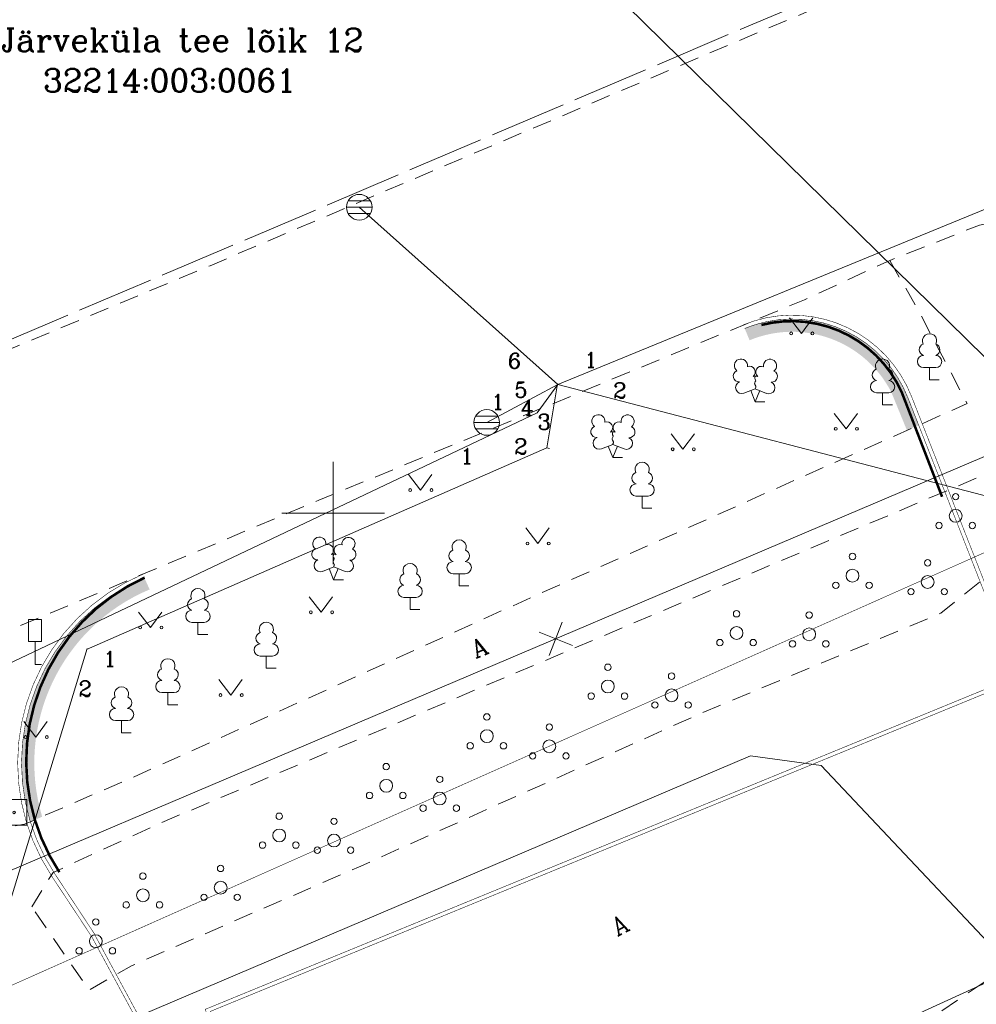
# Model space of a CAD drawing. Header units: metres. Extents: x 685671 to 686635, y 6588408 to 6589199.
# Tile 13 of 34: x 685838 to 685875, y 6588781 to 6588819. Entities that reach past the tile are written whole.
import ezdxf
from ezdxf.enums import TextEntityAlignment as Align

# ---------------------------------------------------------------- set-up
doc = ezdxf.new("R2010")
doc.units = ezdxf.units.M
for name, pattern in [('DASHED2', [0.375, 0.25, -0.125]), ('Kohtla-Järve PPA ühishoone G20$0$ASFBET', [2.5, 1.5, -1]), ('Kohtla-Järve PPA ühishoone G20$0$KATASTRIPIIR', [7, 4, -1, 1, -1]), ('Kohtla-Järve PPA ühishoone G20$0$TOOPIIR', [7, 6, -1])]:
    doc.linetypes.add(name, pattern=pattern)
for name, color, linetype in [('CON_haljasala', 81, 'Continuous'), ('CON_hoone', 7, 'Continuous'), ('CON_sõidutee_äärekivi_8cm', 1, 'Continuous')]:
    doc.layers.add(name, color=color, linetype=linetype)
for name, color, linetype, lineweight in [('Kohtla-Järve PPA ühishoone G20$0$ALUSVORK', 250, 'Continuous', 13), ('Kohtla-Järve PPA ühishoone G20$0$HALJASTUS', 250, 'Continuous', 13), ('Kohtla-Järve PPA ühishoone G20$0$LIIKLUS', 250, 'Continuous', 13), ('Kohtla-Järve PPA ühishoone G20$0$MPKAABEL', 250, 'Continuous', 13), ('Kohtla-Järve PPA ühishoone G20$0$PIIR', 224, 'Continuous', 13), ('Kohtla-Järve PPA ühishoone G20$0$PUU', 250, 'Continuous', 13), ('Kohtla-Järve PPA ühishoone G20$0$SITRASS', 250, 'Continuous', 13), ('Kohtla-Järve PPA ühishoone G20$0$SKKAEV', 250, 'Continuous', 13), ('Kohtla-Järve PPA ühishoone G20$0$SKTRASS', 250, 'Continuous', 13), ('Kohtla-Järve PPA ühishoone G20$0$TEE', 250, 'Continuous', 13), ('Kohtla-Järve PPA ühishoone G20$0$TORUNR', 250, 'Continuous', 13), ('Kohtla-Järve PPA ühishoone G20$0$TTRASS', 250, 'Continuous', 13), ('Kohtla-Järve PPA ühishoone G20$0$VORK', 250, 'Continuous', 13)]:
    doc.layers.add(name, color=color, linetype=linetype, lineweight=lineweight)
doc.layers.add('Kohtla-Järve PPA ühishoone G20$0$MOOTPIIR', color=250, linetype='Continuous', lineweight=13, plot=False)
doc.styles.add('Kohtla-Järve PPA ühishoone G20$0$romanc', font='romanc.shx')
doc.styles.add('Kohtla-Järve PPA ühishoone G20$0$romans', font='romans.shx')
doc.linetypes.add('Kohtla-Järve PPA ühishoone G20$0$-2T-', pattern='A,10,-1.5,["2T",Kohtla-Järve PPA ühishoone G20$0$romans,S=1.4,R=0,X=-1.4,Y=-0.7],-1.5,10,-3', length=26)
doc.linetypes.add('Kohtla-Järve PPA ühishoone G20$0$-SK-', pattern='A,10,-1.5,["SK",Kohtla-Järve PPA ühishoone G20$0$romans,S=1.4,R=0,X=-1.4,Y=-0.7],-1.5,10,-3', length=26)
doc.linetypes.add('Kohtla-Järve PPA ühishoone G20$0$MP_KBL', pattern='A,8,-2,[138,mkm.shx,S=1,R=0,X=0,Y=0],6,[138,mkm.shx,S=1,R=180,X=0,Y=0],-2', length=18)
doc.linetypes.add('Kohtla-Järve PPA ühishoone G20$0$SI_KBL', pattern='A,8,-2,4,[132,mkm.shx,S=0.5,R=0,X=0,Y=0],4,-2', length=20)

# ---------------------------------------------------------------- blocks, each defined once
blk = doc.blocks.new('Kohtla-Järve PPA ühishoone G20$0$LEHTP2')
at = {"layer": 'Kohtla-Järve PPA ühishoone G20$0$PUU', "linetype": 'Continuous'}
for p, q in [((-0.88, 0.67), (0.01, 1.02)), ((0, 0), (-0.35, 0.88)), ((0, 0), (0.36, 0.88)), ((0.01, 1.02), (0.89, 0.66)), ((0.76, 0), (0, 0))]:
    blk.add_line(p, q, dxfattribs=at)
at = {"layer": 'Kohtla-Järve PPA ühishoone G20$0$PUU', "linetype": 'Continuous', "flags": 128}
blk.add_lwpolyline([(0.01, 2.01), (-0.03, 1.86), (-0.03, 1.82), (-0.01, 1.76), (0.03, 1.69), (0.04, 1.65), (0.01, 1.58), (-0.04, 1.48), (-0.05, 1.43), (-0.04, 1.4), (-0.02, 1.34), (0.05, 1.22), (0.06, 1.18), (0.05, 1.14), (0.02, 1.07), (0.01, 1.02)], dxfattribs=at)
at = {"layer": 'Kohtla-Järve PPA ühishoone G20$0$PUU', "linetype": 'Continuous'}
for centre, radius, start, end in [((-1.114, 2.828), 0.512, 111.50269, 232.51731), ((-1.114, 2.828), 0.512, 350.48556, 111.50017), ((1.158, 2.811), 0.512, 67.6168, 188.63142), ((1.158, 2.811), 0.512, 306.59966, 67.61428), ((-1.262, 2.005), 0.448, 111.43041, 274.49868), ((-0.445, 2.327), 0.448, 308.50412, 111.57247), ((0.481, 2.318), 0.45, 67.7016, 230.51262), ((1.293, 1.986), 0.448, 264.6183, 67.68657), ((-1.053, 1.117), 0.475, 111.50143, 291.50036), ((0.008, 1.535), 0.475, 66.76552, 111.50149), ((1.07, 1.101), 0.475, 247.61661, 67.61554)]:
    blk.add_arc(centre, radius, start, end, dxfattribs=at)
blk = doc.blocks.new('Kohtla-Järve PPA ühishoone G20$0$LEHTP1')
at = {"layer": 'Kohtla-Järve PPA ühishoone G20$0$PUU', "linetype": 'Continuous'}
for p, q in [((0.48, 0.95), (-0.48, 0.95)), ((0, 0), (0, 0.95)), ((0.76, 0), (0, 0))]:
    blk.add_line(p, q, dxfattribs=at)
for centre, radius, start, end in [((0, 3.04), 0.554, 332.5799, 207.4201), ((-0.34, 2.345), 0.465, 109.02174, 253.14154), ((0.34, 2.345), 0.465, 286.85082, 70.98591), ((-0.475, 1.425), 0.475, 90.0016, 269.3953), ((0.475, 1.425), 0.475, 270.6047, 89.9984)]:
    blk.add_arc(centre, radius, start, end, dxfattribs=at)
blk = doc.blocks.new('Kohtla-Järve PPA ühishoone G20$0$VKORIS')
at = {"color": 0, "linetype": 'Continuous'}
for p, q in [((0, 4), (0, -4)), ((-4, 0), (4, 0))]:
    blk.add_line(p, q, dxfattribs=at)
blk = doc.blocks.new('Kohtla-Järve PPA ühishoone G20$0$LIIKLM')
at = {"color": 0, "linetype": 'Continuous', "flags": 128}
for points in [[(-0.5, 3.5), (-0.5, 1.8)], [(0.5, 3.5), (-0.5, 3.5)], [(0.5, 3.5), (0.5, 1.8)], [(0.5, 1.8), (-0.5, 1.8)], [(0, 1.8), (0, 0)], [(0.5, 0), (0, 0)]]:
    blk.add_lwpolyline(points, dxfattribs=at)
blk = doc.blocks.new('Kohtla-Järve PPA ühishoone G20$0$KOHPP')
at = {"color": 0, "linetype": 'Continuous', "flags": 128}
blk.add_lwpolyline([(1, 1), (-1, 1), (-1, -1), (1, -1)], close=True, dxfattribs=at)
at = {"color": 0, "linetype": 'Continuous'}
blk.add_circle((0, 0), 0.1, dxfattribs=at)
blk = doc.blocks.new('Kohtla-Järve PPA ühishoone G20$0$PQQSAS')
at = {"color": 0, "linetype": 'Continuous'}
for centre, radius in [((0, 1.5), 0.25), ((0, 0), 0.5), ((-1.3, -0.75), 0.25), ((1.3, -0.75), 0.25)]:
    blk.add_circle(centre, radius, dxfattribs=at)
blk = doc.blocks.new('Kohtla-Järve PPA ühishoone G20$0$MURU')
at = {"color": 0, "linetype": 'Continuous'}
for p, q in [((-0.927, 1.213), (0, 0)), ((0, 0), (0.891, 1.213))]:
    blk.add_line(p, q, dxfattribs=at)
for centre in [(-0.802, 0), (0.856, 0)]:
    blk.add_ellipse(centre, major_axis=(0.0778, 0.0778), ratio=1, start_param=5.497787, end_param=11.780972, dxfattribs=at)
blk = doc.blocks.new('Kohtla-Järve PPA ühishoone G20$0$EITOOT')
at = {"color": 0, "linetype": 'Continuous'}
for p, q in [((-0.99, 0.99), (0.99, -0.99)), ((-0.99, -0.99), (0.99, 0.99))]:
    blk.add_line(p, q, dxfattribs=at)
blk = doc.blocks.new('Kohtla-Järve PPA ühishoone G20$0$REKAEV')
at = {"layer": 'Kohtla-Järve PPA ühishoone G20$0$SKKAEV', "linetype": 'Continuous'}
for p, q in [((0.86, 0.5), (-0.86, 0.5)), ((-1, 0), (1, 0)), ((0.86, -0.5), (-0.86, -0.5))]:
    blk.add_line(p, q, dxfattribs=at)
blk.add_circle((0, 0), 1, dxfattribs=at)
blk = doc.blocks.new('Kohtla-Järve PPA ühishoone G20')
at = {"layer": 'Kohtla-Järve PPA ühishoone G20$0$MOOTPIIR', "linetype": 'Kohtla-Järve PPA ühishoone G20$0$TOOPIIR', "ltscale": 0.5, "flags": 128}
blk.add_lwpolyline([(685869.387, 6588820.364), (685868.831, 6588821.407), (685866.776, 6588823.614), (685865.449, 6588823.514), (685863.749, 6588824.914), (685861.795, 6588826.658), (685858.019, 6588836.884), (685869.267, 6588843.804), (685869.401, 6588843.842), (685872.578, 6588845.593), (685872.674, 6588845.666), (685872.79, 6588845.768), (685874.124, 6588846.426), (685895.253, 6588852.394), (685895.422, 6588851.015), (685895.818, 6588849.474), (685900.774, 6588844.027), (685897.979, 6588839.453), (685898.784, 6588837.586), (685898.854, 6588837.344), (685900.965, 6588833.677), (685963.689, 6588860.242), (686030.151, 6588728.663), (685913.004, 6588656.897), (685845.278, 6588745.253), (685845.259, 6588745.258), (685841.645, 6588746.305), (685838.558, 6588746.347), (685822.052, 6588746.971), (685821.395, 6588747.095), (685815.914, 6588744.024), (685806.514, 6588743.018), (685795.746, 6588740.152), (685789.77, 6588738.35), (685788.184, 6588739.028), (685784.861, 6588745.529), (685780.661, 6588747.743), (685775.595, 6588745.082), (685775.032, 6588745.722), (685769.911, 6588755.473), (685769.911, 6588755.473), (685773.577, 6588767.172), (685773.518, 6588767.304), (685769.33, 6588777.24), (685784.894, 6588784.731), (685786.098, 6588789.938), (685785.18, 6588791.624), (685772.316, 6588802.65), (685764.195, 6588811.626), (685762.419, 6588819.314), (685761.388, 6588821.621), (685758.472, 6588823.579), (685757.702, 6588825.208), (685751.163, 6588833.728), (685755.104, 6588837.066), (685757.838, 6588836.481), (685758.521, 6588836.763), (685761.806, 6588839.937), (685765.154, 6588841.336), (685773.312, 6588841.865), (685774.925, 6588838.994), (685775.39, 6588838.109), (685792.17, 6588825.995), (685797.26, 6588822.261), (685801.471, 6588821.205), (685801.506, 6588819.813), (685809.93, 6588822.734), (685825.057, 6588821.873), (685826.268, 6588817.281), (685828.045, 6588813.403), (685829.301, 6588810.975), (685829.581, 6588810.294), (685830.521, 6588808.632), (685830.717, 6588807.165), (685831.932, 6588804.695), (685832.024, 6588804.479)], close=True, dxfattribs=at)
at = {"layer": 'Kohtla-Järve PPA ühishoone G20$0$MPKAABEL', "linetype": 'Kohtla-Järve PPA ühishoone G20$0$MP_KBL', "ltscale": 0.5, "flags": 128}
blk.add_lwpolyline([(685826.753, 6588773.703), (685866.288, 6588790.53), (685869.035, 6588790.15), (685878.371, 6588780.256)], dxfattribs=at)
at = {"layer": 'Kohtla-Järve PPA ühishoone G20$0$PIIR', "color": 1, "linetype": 'Kohtla-Järve PPA ühishoone G20$0$KATASTRIPIIR', "ltscale": 0.5, "const_width": 0.02, "flags": 128}
for points in [[(685716.77, 6588778.03), (685738.6, 6588745.29), (685802.47, 6588772.1), (685804.91, 6588767.09), (685835.53, 6588780.71), (685915.31, 6588816.21), (685960.71, 6588836.42), (686035.3, 6588866.66), (686082.42, 6588884.69), (686148.48, 6588896.21), (686183.88, 6588895.46), (686240.01, 6588901.9), (686274.8, 6588910.49), (686271.24, 6588941.96), (686238.78, 6588948.4), (686130.81, 6588924.43), (686104.96, 6588925.39), (686039.54, 6588902.75), (686019.81, 6588895.45), (686016.25, 6588904.34), (686012.28, 6588908.21), (686004.31, 6588910.86), (685980.69, 6588900.73), (685976.21, 6588892.56), (685976.32, 6588887.19), (685977.59, 6588884.03), (685959.72, 6588876.63), (685889.56, 6588848.2), (685814.52, 6588817.68), (685790.98, 6588808.16), (685716.77, 6588778.03)], [(685716.77, 6588778.03), (685738.6, 6588745.29), (685802.47, 6588772.1), (685804.91, 6588767.09), (685835.53, 6588780.71), (685915.31, 6588816.21), (685960.71, 6588836.42), (686035.3, 6588866.66), (686082.42, 6588884.69), (686148.48, 6588896.21), (686183.88, 6588895.46), (686240.01, 6588901.9), (686274.8, 6588910.49), (686271.24, 6588941.96), (686238.78, 6588948.4), (686130.81, 6588924.43), (686104.96, 6588925.39), (686039.54, 6588902.75), (686019.81, 6588895.45), (686016.25, 6588904.34), (686012.28, 6588908.21), (686004.31, 6588910.86), (685980.69, 6588900.73), (685976.21, 6588892.56), (685976.32, 6588887.19), (685977.59, 6588884.03), (685959.72, 6588876.63), (685889.56, 6588848.2), (685814.52, 6588817.68), (685790.98, 6588808.16), (685716.77, 6588778.03)], [(685835.53, 6588780.71), (685867.66, 6588721.37), (685873.59, 6588724.65), (685942.42, 6588755.28), (685915.31, 6588816.21), (685835.53, 6588780.71)]]:
    blk.add_lwpolyline(points, dxfattribs=at)
at = {"layer": 'Kohtla-Järve PPA ühishoone G20$0$SITRASS', "linetype": 'Kohtla-Järve PPA ühishoone G20$0$SI_KBL', "ltscale": 0.5, "flags": 128}
blk.add_lwpolyline([(685839.321, 6588749.792), (685842.969, 6588752.261), (685846.395, 6588756.49), (685848.42, 6588760.608), (685849.184, 6588764.231), (685849.881, 6588767.969), (685851.095, 6588770.466), (685858.86, 6588774.212), (685868.683, 6588778.479), (685873.078, 6588780.565), (685876.408, 6588782.088), (685878.297, 6588786.193), (685878.802, 6588787.6)], dxfattribs=at)
at = {"layer": 'Kohtla-Järve PPA ühishoone G20$0$SKTRASS', "linetype": 'Kohtla-Järve PPA ühishoone G20$0$-SK-', "ltscale": 0.5}
for p, q in [((685858.762, 6588805.016), (685901.695, 6588822.654)), ((685851.017, 6588811.939), (685858.762, 6588805.016)), ((685855.992, 6588803.537), (685858.762, 6588805.016)), ((685858.335, 6588802.541), (685858.747, 6588805.043)), ((685886.623, 6588797.753), (685858.762, 6588805.016)), ((685835.906, 6588779.965), (685840.397, 6588794.714))]:
    blk.add_line(p, q, dxfattribs=at)
at = {"layer": 'Kohtla-Järve PPA ühishoone G20$0$SKTRASS', "linetype": 'Kohtla-Järve PPA ühishoone G20$0$-SK-', "ltscale": 0.5, "flags": 128}
for points in [[(685830.803, 6588791.017), (685857.957, 6588803.909), (685858.762, 6588805.016)], [(685858.435, 6588802.519), (685858.335, 6588802.541), (685840.371, 6588794.679)]]:
    blk.add_lwpolyline(points, dxfattribs=at)
at = {"layer": 'Kohtla-Järve PPA ühishoone G20$0$TEE', "linetype": 'Kohtla-Järve PPA ühishoone G20$0$ASFBET', "ltscale": 0.5, "flags": 128}
for points in [[(685808.219, 6588794.26), (685818.306, 6588798.411), (685829.698, 6588803.183), (685845.194, 6588809.657), (685864.465, 6588817.861), (685875.526, 6588822.554), (685876.281, 6588824.017)], [(685833.887, 6588792.226), (685833.535, 6588793.811), (685849.433, 6588800.499), (685868.395, 6588808.327), (685871.716, 6588809.865), (685875.225, 6588811.244), (685878.172, 6588811.879)], [(685871.716, 6588809.865), (685872.326, 6588808.801), (685872.889, 6588807.813), (685874.733, 6588804.272), (685857.756, 6588796.718), (685842.402, 6588789.781), (685837.959, 6588787.85), (685835.654, 6588787.496)], [(685838.235, 6588784.629), (685839.067, 6588785.965), (685843.136, 6588787.847), (685875.642, 6588801.591), (685876.545, 6588799.151), (685875.648, 6588797.651), (685873.712, 6588796.093), (685864.206, 6588792.119), (685850.988, 6588786.181), (685842.151, 6588782.339), (685840.472, 6588781.379), (685838.235, 6588784.629)], [(685855.725, 6588775.076), (685868.165, 6588780.217), (685871.006, 6588778.694), (685888.33, 6588790.518)]]:
    blk.add_lwpolyline(points, dxfattribs=at)
at = {"layer": 'Kohtla-Järve PPA ühishoone G20$0$TTRASS', "linetype": 'Kohtla-Järve PPA ühishoone G20$0$-2T-', "ltscale": 0.5, "flags": 128}
blk.add_lwpolyline([(685810.826, 6588774.847), (685824.489, 6588780.596), (685832.525, 6588783.976), (685887.989, 6588807.55), (685964.961, 6588840.212), (685971.623, 6588842.947)], dxfattribs=at)
at = {"layer": 'Kohtla-Järve PPA ühishoone G20$0$ALUSVORK', "xscale": 0.5, "yscale": 0.5, "zscale": 0.5}
blk.add_blockref('Kohtla-Järve PPA ühishoone G20$0$KOHPP', (685837.547, 6588788.316), dxfattribs=at)
at = {"layer": 'Kohtla-Järve PPA ühishoone G20$0$HALJASTUS', "linetype": 'Continuous', "xscale": 0.5, "yscale": 0.5, "zscale": 0.5}
for name, p in [('Kohtla-Järve PPA ühishoone G20$0$MURU', (685868.27, 6588807.013)), ('Kohtla-Järve PPA ühishoone G20$0$MURU', (685870.01, 6588803.285)), ('Kohtla-Järve PPA ühishoone G20$0$MURU', (685863.647, 6588802.489)), ('Kohtla-Järve PPA ühishoone G20$0$MURU', (685853.407, 6588800.899)), ('Kohtla-Järve PPA ühishoone G20$0$PQQSAS', (685874.288, 6588799.891)), ('Kohtla-Järve PPA ühishoone G20$0$MURU', (685857.981, 6588798.811)), ('Kohtla-Järve PPA ühishoone G20$0$PQQSAS', (685870.262, 6588797.555)), ('Kohtla-Järve PPA ühishoone G20$0$PQQSAS', (685873.195, 6588797.307)), ('Kohtla-Järve PPA ühishoone G20$0$MURU', (685849.53, 6588796.127)), ('Kohtla-Järve PPA ühishoone G20$0$MURU', (685842.87, 6588795.531)), ('Kohtla-Järve PPA ühishoone G20$0$PQQSAS', (685865.739, 6588795.318)), ('Kohtla-Järve PPA ühishoone G20$0$PQQSAS', (685868.572, 6588795.269)), ('Kohtla-Järve PPA ühishoone G20$0$PQQSAS', (685860.718, 6588793.231)), ('Kohtla-Järve PPA ühishoone G20$0$PQQSAS', (685863.204, 6588792.883)), ('Kohtla-Järve PPA ühishoone G20$0$MURU', (685846.001, 6588792.896)), ('Kohtla-Järve PPA ühishoone G20$0$PQQSAS', (685855.996, 6588791.292)), ('Kohtla-Järve PPA ühishoone G20$0$MURU', (685838.396, 6588791.256)), ('Kohtla-Järve PPA ühishoone G20$0$PQQSAS', (685858.432, 6588790.894)), ('Kohtla-Järve PPA ühishoone G20$0$PQQSAS', (685852.069, 6588789.353)), ('Kohtla-Järve PPA ühishoone G20$0$PQQSAS', (685854.157, 6588788.856)), ('Kohtla-Järve PPA ühishoone G20$0$PQQSAS', (685847.894, 6588787.415)), ('Kohtla-Järve PPA ühishoone G20$0$PQQSAS', (685850.031, 6588787.216)), ('Kohtla-Järve PPA ühishoone G20$0$PQQSAS', (685845.607, 6588785.377)), ('Kohtla-Järve PPA ühishoone G20$0$PQQSAS', (685842.575, 6588785.079)), ('Kohtla-Järve PPA ühishoone G20$0$PQQSAS', (685840.736, 6588783.289))]:
    blk.add_blockref(name, p, dxfattribs=at)
at = {"layer": 'Kohtla-Järve PPA ühishoone G20$0$LIIKLUS', "xscale": 0.5, "yscale": 0.5, "zscale": 0.5}
blk.add_blockref('Kohtla-Järve PPA ühishoone G20$0$LIIKLM', (685838.366, 6588794.092), dxfattribs=at)
at = {"layer": 'Kohtla-Järve PPA ühishoone G20$0$PUU', "ltscale": 0.5, "xscale": 0.5, "yscale": 0.5, "zscale": 0.5}
for name, p in [('Kohtla-Järve PPA ühishoone G20$0$LEHTP1', (685873.271, 6588805.205)), ('Kohtla-Järve PPA ühishoone G20$0$LEHTP2', (685866.466, 6588804.343)), ('Kohtla-Järve PPA ühishoone G20$0$LEHTP1', (685871.438, 6588804.219)), ('Kohtla-Järve PPA ühishoone G20$0$LEHTP2', (685860.907, 6588802.172)), ('Kohtla-Järve PPA ühishoone G20$0$LEHTP1', (685862.055, 6588800.189)), ('Kohtla-Järve PPA ühishoone G20$0$LEHTP2', (685850.018, 6588797.39)), ('Kohtla-Järve PPA ühishoone G20$0$LEHTP1', (685854.915, 6588797.158)), ('Kohtla-Järve PPA ühishoone G20$0$LEHTP1', (685853, 6588796.232)), ('Kohtla-Järve PPA ühishoone G20$0$LEHTP1', (685844.723, 6588795.258)), ('Kohtla-Järve PPA ühishoone G20$0$LEHTP1', (685847.39, 6588793.943)), ('Kohtla-Järve PPA ühishoone G20$0$LEHTP1', (685843.552, 6588792.518)), ('Kohtla-Järve PPA ühishoone G20$0$LEHTP1', (685841.741, 6588791.423))]:
    blk.add_blockref(name, p, dxfattribs=at)
at = {"layer": 'Kohtla-Järve PPA ühishoone G20$0$SKKAEV', "linetype": 'Continuous', "xscale": 0.5, "yscale": 0.5, "zscale": 0.5}
for p in [(685851.017, 6588811.939), (685855.992, 6588803.537)]:
    blk.add_blockref('Kohtla-Järve PPA ühishoone G20$0$REKAEV', p, dxfattribs=at)
at = {"layer": 'Kohtla-Järve PPA ühishoone G20$0$TTRASS', "ltscale": 0.5, "xscale": 0.5, "yscale": 0.5, "zscale": 0.5, "rotation": 23.41376385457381}
blk.add_blockref('Kohtla-Järve PPA ühishoone G20$0$EITOOT', (685858.683, 6588795.094), dxfattribs=at)
at = {"layer": 'Kohtla-Järve PPA ühishoone G20$0$VORK', "xscale": 0.5, "yscale": 0.5, "zscale": 0.5}
blk.add_blockref('Kohtla-Järve PPA ühishoone G20$0$VKORIS', (685850, 6588800), dxfattribs=at)
at = {"layer": 'Kohtla-Järve PPA ühishoone G20$0$PIIR', "color": 73, "style": 'Kohtla-Järve PPA ühishoone G20$0$romanc'}
for s, p in [('Järveküla tee lõik 12', (685844.099, 6588818.467)), ('32214:003:0061', (685843.611, 6588816.887))]:
    blk.add_text(s, height=0.9, dxfattribs=at).set_placement(p, align=Align.MIDDLE)
at = {"layer": 'Kohtla-Järve PPA ühishoone G20$0$TEE', "linetype": 'Continuous', "style": 'Kohtla-Järve PPA ühishoone G20$0$romanc'}
for rotation, p in [(22.8455, (685855.697, 6588794.757)), (27.204, (685861.182, 6588783.922))]:
    blk.add_text('A', height=0.7, rotation=rotation, dxfattribs=at).set_placement(p, align=Align.MIDDLE_CENTER)
at = {"layer": 'Kohtla-Järve PPA ühishoone G20$0$TORUNR', "style": 'Kohtla-Järve PPA ühishoone G20$0$romanc'}
for s, p in [('6', (685857.075, 6588805.945)), ('1', (685860.047, 6588805.979)), ('5', (685857.328, 6588804.805)), ('2', (685861.187, 6588804.783)), ('1', (685856.419, 6588804.34)), ('4', (685857.574, 6588804.115)), ('3', (685858.231, 6588803.561)), ('2', (685857.325, 6588802.598)), ('1', (685855.211, 6588802.226)), ('1', (685841.285, 6588794.306)), ('2', (685840.321, 6588793.145))]:
    blk.add_text(s, height=0.6, dxfattribs=at).set_placement(p, align=Align.MIDDLE_CENTER)

msp = doc.modelspace()

# ---------------------------------------------------------------- hatches: boundary and pattern name
at = {"layer": 'CON_haljasala', "true_color": 0xd7ebd2}
h = msp.add_hatch(color=254, dxfattribs=at)
h.dxf.hatch_style = 1
edge = h.paths.add_edge_path()
edge.add_line((685866.056, 6588807.207), (685866.247, 6588806.745))
edge.add_arc((685867.911, 6588802.727), 4.35, 27.2412, 112.4986, ccw=False)
edge.add_line((685871.779, 6588804.718), (685872.388, 6588803.228))
edge.add_line((685872.388, 6588803.228), (685872.845, 6588803.432))
edge.add_line((685872.845, 6588803.432), (685872.426, 6588804.499))
edge.add_arc((685867.911, 6588802.727), 4.85, 21.4297, 112.4986)
h = msp.add_hatch(color=254, dxfattribs=at)
h.dxf.hatch_style = 1
edge = h.paths.add_edge_path()
edge.add_line((685838.181, 6588787.947), (685838.643, 6588788.147))
edge.add_arc((685845.688, 6588790.244), 7.35, 112.8156, 196.5771, ccw=False)
edge.add_line((685842.838, 6588797.019), (685842.63, 6588797.474))
edge.add_arc((685845.687, 6588790.244), 7.849, 112.9175, 197.0216)

# ---------------------------------------------------------------- linework, layer by layer
at = {"layer": 'CON_hoone'}
msp.add_lwpolyline([(685885.906, 6588795.797), (685860.744, 6588820.516), (685843.791, 6588820.274)], dxfattribs=at)
at = {"layer": 'CON_sõidutee_äärekivi_8cm', "color": 18, "true_color": 0x000000, "const_width": 0.02}
for points in [[(685886.096, 6588769.667), (685881.606, 6588781.018, 0.41897), (685880.492, 6588781.496), (685877.572, 6588780.3, 0.41459), (685877.108, 6588779.19), (685878.731, 6588775.24), (685851.768, 6588764.161), (685845.003, 6588780.626), (685872.062, 6588791.733), (685876.69, 6588793.635), (685872.426, 6588804.499, 0.419688), (685866.056, 6588807.207, 0.419688)], [(685886.236, 6588769.722), (685881.746, 6588781.073, 0.418872), (685880.436, 6588781.634), (685877.515, 6588780.439, 0.41459), (685876.969, 6588779.133), (685878.535, 6588775.322), (685851.85, 6588764.357), (685845.199, 6588780.544), (685872.119, 6588791.594), (685876.884, 6588793.552), (685872.566, 6588804.553, 0.419688), (685865.998, 6588807.346)], [(685842.585, 6588797.618, 0.469561), (685839.011, 6588785.837), (685840.578, 6588783.463)], [(685842.644, 6588797.48, 0.469561), (685839.136, 6588785.92), (685840.704, 6588783.545)], [(685840.578, 6588783.463), (685852.774, 6588760.919, 0.383867), (685860.339, 6588758.227), (685885.846, 6588768.748)], [(685840.697, 6588783.534), (685852.84, 6588761.106, 0.383778), (685860.404, 6588758.416), (685885.788, 6588768.886)]]:
    msp.add_lwpolyline(points, format="xyb", dxfattribs=at)
at = {"layer": 'CON_sõidutee_äärekivi_8cm', "color": 18, "linetype": 'DASHED2', "true_color": 0x000000, "const_width": 0.1}
for points in [[(685873.759, 6588800.637), (685872.182, 6588804.722, 0.364879), (685866.709, 6588807.343)], [(685839.315, 6588785.983), (685839.315, 6588785.983, -0.460562), (685842.644, 6588797.48)]]:
    msp.add_lwpolyline(points, format="xyb", dxfattribs=at)

# ---------------------------------------------------------------- block references
at = {"color": 251, "true_color": 0x636466}
msp.add_blockref('Kohtla-Järve PPA ühishoone G20', (0, 0), dxfattribs=at)

doc.saveas('drawing.dxf')
